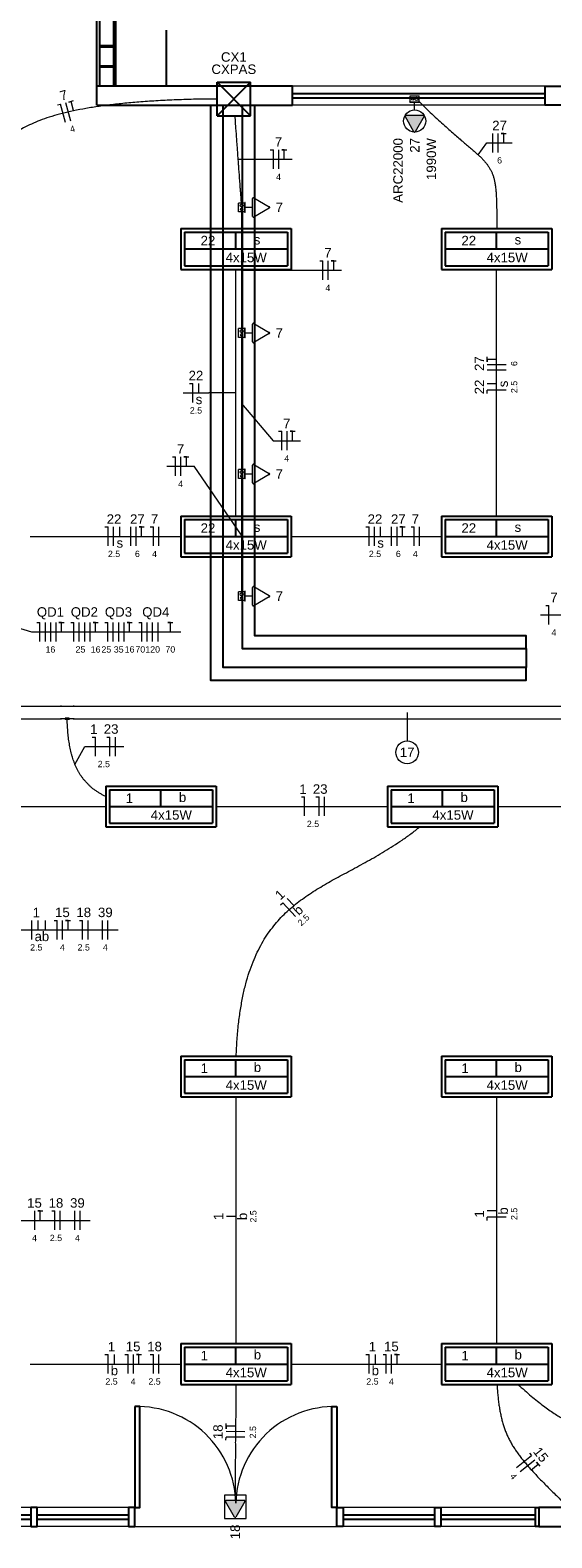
# Model space of a CAD drawing. Header units: millimetres. Extents: x -8 to 220, y -114 to 51.
# Tile 32 of 82: x 34.68 to 38.81, y 22.61 to 34.54. Entities that reach past the tile are written whole.
import ezdxf

# ---------------------------------------------------------------- set-up
doc = ezdxf.new("R2010")
doc.units = ezdxf.units.MM
doc.header["$MEASUREMENT"] = 0
doc.linetypes.add('HIDDEN', pattern=[0.9525, 0.635, -0.3175])
for name, color, linetype, lineweight in [('0.1', 1, 'Continuous', 9), ('02', 2, 'Continuous', 20), ('Conexões - condutos Retangulares', 8, 'Continuous', 5), ('EL-Condutos', 4, 'Continuous', 5), ('EL-Fios (Fase 1)', 7, 'Continuous', 5), ('EL-Fios (Fase 2)', 7, 'Continuous', 5), ('EL-Fios (Fase 3)', 7, 'Continuous', 5), ('EL-Fios (Neutro)', 7, 'Continuous', 5), ('EL-Fios (Retorno)', 7, 'Continuous', 5), ('EL-Fios (Terra)', 7, 'Continuous', 5), ('EL-Textos fios', 7, 'Continuous', 5), ('EL-Tomadas', 4, 'Continuous', 5), ('IFC-Caixa de passagem-Contorno', 44, 'Continuous', 5), ('Textos', 7, 'Continuous', 5)]:
    doc.layers.add(name, color=color, linetype=linetype, lineweight=lineweight)
for name, color, linetype in [('Arq-parede-alta', 5, 'Continuous'), ('P-SIMBOL', 5, 'Continuous'), ('parede', 5, 'Continuous'), ('porta', 3, 'Continuous'), ('PROJEÇÃO', 6, 'HIDDEN')]:
    doc.layers.add(name, color=color, linetype=linetype)
doc.styles.add('Arial', font='arial.ttf')

msp = doc.modelspace()

# ---------------------------------------------------------------- hatches: boundary and pattern name
at = {"layer": 'EL-Tomadas', "linetype": 'Continuous'}
for points in [[(37.802, 33.86), (37.731, 33.737), (37.73, 33.736), (37.73, 33.736), (37.729, 33.735), (37.728, 33.734), (37.726, 33.734), (37.725, 33.734), (37.724, 33.735), (37.723, 33.735), (37.722, 33.736), (37.722, 33.736), (37.721, 33.737), (37.721, 33.737), (37.65, 33.86), (37.649, 33.862), (37.649, 33.863), (37.65, 33.865), (37.651, 33.866), (37.652, 33.868), (37.653, 33.868), (37.655, 33.869), (37.797, 33.869), (37.798, 33.869), (37.8, 33.868), (37.801, 33.868), (37.802, 33.867), (37.802, 33.866), (37.803, 33.864), (37.803, 33.863), (37.803, 33.861), (37.802, 33.86)], [(36.31, 22.773), (36.381, 22.896), (36.381, 22.901), (36.376, 22.905), (36.234, 22.905), (36.229, 22.902), (36.229, 22.896), (36.3, 22.773), (36.305, 22.77)]]:
    msp.add_hatch(color=256, dxfattribs=at).paths.add_polyline_path(points)

# ---------------------------------------------------------------- linework, layer by layer
at = {"layer": '0.1', "color": 8}
for p, q in [((35.51, 22.697), (37.11, 22.697)), ((37.11, 22.787), (37.11, 22.697)), ((37.16, 22.787), (37.16, 22.697))]:
    msp.add_line(p, q, dxfattribs=at)
for centre, start, end in [((35.53, 22.867), 1.0933, 91.469), ((37.09, 22.867), 88.531, 178.9067)]:
    msp.add_arc(centre, 0.78, start, end, dxfattribs=at)
at = {"layer": '02', "color": 8}
for p, q in [((38.76, 34.097), (36.76, 34.097)), ((38.76, 33.947), (36.76, 33.947)), ((35.51, 22.847), (33.91, 22.847)), ((38.71, 22.847), (37.11, 22.847)), ((35.51, 22.697), (33.91, 22.697)), ((38.71, 22.697), (37.11, 22.697))]:
    msp.add_line(p, q, dxfattribs=at)
at = {"layer": 'Arq-parede-alta', "color": 8, "ltscale": 0.03}
msp.add_line((35.21, 33.947), (35.21, 34.097), dxfattribs=at)
at = {"layer": 'Conexões - condutos Retangulares'}
for p, q in [((34.924, 29.195), (34.924, 29.185)), ((34.924, 29.19), (35.024, 29.19)), ((35.024, 29.195), (35.024, 29.185)), ((34.924, 29.095), (34.924, 29.085)), ((34.959, 29.09), (34.924, 29.09)), ((34.989, 29.095), (34.959, 29.095)), ((34.959, 29.095), (34.959, 29.085)), ((34.989, 29.085), (34.959, 29.085)), ((34.989, 29.095), (34.989, 29.085)), ((35.024, 29.09), (34.989, 29.09)), ((35.024, 29.095), (35.024, 29.085))]:
    msp.add_line(p, q, dxfattribs=at)
at = {"layer": 'EL-Condutos', "linetype": 'Continuous'}
for p, q in [((33.8, 29.19), (34.924, 29.19)), ((35.024, 29.19), (40.31, 29.19)), ((33.8, 29.09), (34.924, 29.09)), ((35.024, 29.09), (40.31, 29.09))]:
    msp.add_line(p, q, dxfattribs=at)
for points in [[(36.16, 33.996), (35.995, 33.994), (35.84, 33.989), (35.694, 33.982), (35.558, 33.973), (35.43, 33.962), (35.311, 33.949), (35.2, 33.934), (35.097, 33.917), (35.001, 33.897), (34.913, 33.876), (34.832, 33.852), (34.758, 33.826), (34.691, 33.798), (34.629, 33.767), (34.573, 33.735), (34.523, 33.7), (34.478, 33.663), (34.439, 33.623), (34.404, 33.582), (34.373, 33.538), (34.346, 33.492), (34.324, 33.443), (34.305, 33.392), (34.289, 33.339), (34.276, 33.284), (34.266, 33.226), (34.258, 33.166), (34.252, 33.104), (34.248, 33.039), (34.245, 32.971)], [(37.765, 33.973), (37.823, 33.916), (37.877, 33.865), (37.928, 33.818), (37.975, 33.775), (38.018, 33.736), (38.059, 33.701), (38.096, 33.669), (38.13, 33.64), (38.161, 33.614), (38.19, 33.589), (38.216, 33.566), (38.239, 33.545), (38.26, 33.524), (38.279, 33.504), (38.296, 33.484), (38.31, 33.465), (38.323, 33.444), (38.334, 33.423), (38.344, 33.401), (38.352, 33.377), (38.358, 33.351), (38.363, 33.323), (38.368, 33.292), (38.371, 33.258), (38.373, 33.221), (38.375, 33.18), (38.376, 33.135), (38.377, 33.085), (38.377, 33.031), (38.377, 32.971)], [(36.355, 33.173), (36.352, 33.208), (36.35, 33.24), (36.347, 33.271), (36.345, 33.3), (36.343, 33.327), (36.341, 33.353), (36.339, 33.378), (36.338, 33.401), (36.336, 33.424), (36.334, 33.445), (36.333, 33.466), (36.331, 33.486), (36.33, 33.505), (36.329, 33.524), (36.327, 33.543), (36.326, 33.561), (36.325, 33.579), (36.323, 33.598), (36.322, 33.616), (36.32, 33.635), (36.319, 33.654), (36.318, 33.674), (36.316, 33.694), (36.315, 33.715), (36.313, 33.737), (36.311, 33.76), (36.309, 33.784), (36.308, 33.809), (36.306, 33.836), (36.303, 33.864)], [(36.356, 33.104), (36.356, 33.061), (36.356, 33.021), (36.356, 32.983), (36.356, 32.947), (36.356, 32.914), (36.356, 32.882), (36.356, 32.852), (36.356, 32.823), (36.356, 32.796), (36.356, 32.77), (36.356, 32.745), (36.356, 32.72), (36.356, 32.696), (36.356, 32.672), (36.356, 32.648), (36.356, 32.625), (36.356, 32.601), (36.356, 32.576), (36.356, 32.551), (36.356, 32.525), (36.356, 32.498), (36.356, 32.47), (36.356, 32.441), (36.356, 32.409), (36.356, 32.377), (36.356, 32.342), (36.356, 32.305), (36.356, 32.265), (36.356, 32.223), (36.356, 32.179)], [(36.31, 30.693), (36.31, 30.783), (36.31, 30.868), (36.31, 30.949), (36.31, 31.025), (36.31, 31.096), (36.31, 31.164), (36.31, 31.229), (36.31, 31.291), (36.31, 31.35), (36.31, 31.407), (36.31, 31.462), (36.31, 31.515), (36.31, 31.568), (36.31, 31.619), (36.31, 31.671), (36.31, 31.722), (36.31, 31.774), (36.31, 31.826), (36.31, 31.88), (36.31, 31.935), (36.31, 31.991), (36.31, 32.051), (36.31, 32.112), (36.31, 32.177), (36.31, 32.245), (36.31, 32.316), (36.31, 32.392), (36.31, 32.472), (36.31, 32.557), (36.31, 32.647)], [(38.376, 30.693), (38.376, 30.783), (38.376, 30.868), (38.376, 30.949), (38.376, 31.025), (38.376, 31.096), (38.376, 31.164), (38.376, 31.229), (38.376, 31.291), (38.376, 31.35), (38.376, 31.407), (38.376, 31.462), (38.376, 31.515), (38.376, 31.568), (38.376, 31.619), (38.376, 31.671), (38.376, 31.722), (38.376, 31.774), (38.376, 31.826), (38.376, 31.88), (38.376, 31.935), (38.376, 31.991), (38.376, 32.051), (38.376, 32.112), (38.376, 32.177), (38.376, 32.245), (38.376, 32.316), (38.376, 32.392), (38.376, 32.472), (38.376, 32.557), (38.376, 32.647)], [(36.356, 32.109), (36.356, 32.06), (36.356, 32.014), (36.356, 31.971), (36.356, 31.931), (36.356, 31.893), (36.356, 31.857), (36.356, 31.823), (36.356, 31.791), (36.356, 31.76), (36.356, 31.73), (36.356, 31.702), (36.356, 31.674), (36.356, 31.647), (36.356, 31.62), (36.356, 31.593), (36.356, 31.566), (36.356, 31.539), (36.356, 31.512), (36.356, 31.483), (36.356, 31.454), (36.356, 31.424), (36.356, 31.392), (36.356, 31.359), (36.356, 31.324), (36.356, 31.287), (36.356, 31.247), (36.356, 31.205), (36.356, 31.161), (36.356, 31.114), (36.356, 31.063)], [(36.356, 30.993), (36.356, 30.952), (36.356, 30.913), (36.356, 30.876), (36.356, 30.841), (36.356, 30.809), (36.356, 30.778), (36.356, 30.749), (36.356, 30.721), (36.356, 30.695), (36.356, 30.669), (36.356, 30.645), (36.356, 30.621), (36.356, 30.597), (36.356, 30.574), (36.356, 30.551), (36.356, 30.528), (36.356, 30.505), (36.356, 30.481), (36.356, 30.457), (36.356, 30.432), (36.356, 30.406), (36.356, 30.378), (36.356, 30.35), (36.356, 30.319), (36.356, 30.287), (36.356, 30.254), (36.356, 30.218), (36.356, 30.179), (36.356, 30.139), (36.356, 30.095)], [(34.681, 30.534), (34.73, 30.534), (34.777, 30.534), (34.822, 30.534), (34.866, 30.534), (34.908, 30.534), (34.949, 30.534), (34.988, 30.534), (35.027, 30.534), (35.064, 30.534), (35.101, 30.534), (35.137, 30.534), (35.172, 30.534), (35.207, 30.534), (35.242, 30.534), (35.276, 30.534), (35.311, 30.534), (35.346, 30.534), (35.381, 30.534), (35.416, 30.534), (35.452, 30.534), (35.489, 30.534), (35.526, 30.534), (35.565, 30.534), (35.604, 30.534), (35.645, 30.534), (35.687, 30.534), (35.731, 30.534), (35.776, 30.534), (35.823, 30.534), (35.872, 30.534)], [(36.747, 30.534), (36.796, 30.534), (36.844, 30.534), (36.889, 30.534), (36.932, 30.534), (36.975, 30.534), (37.015, 30.534), (37.055, 30.534), (37.093, 30.534), (37.131, 30.534), (37.167, 30.534), (37.203, 30.534), (37.239, 30.534), (37.274, 30.534), (37.309, 30.534), (37.343, 30.534), (37.378, 30.534), (37.412, 30.534), (37.447, 30.534), (37.483, 30.534), (37.519, 30.534), (37.555, 30.534), (37.593, 30.534), (37.631, 30.534), (37.671, 30.534), (37.712, 30.534), (37.754, 30.534), (37.797, 30.534), (37.843, 30.534), (37.89, 30.534), (37.939, 30.534)], [(35.28, 28.475), (35.256, 28.487), (35.234, 28.499), (35.213, 28.513), (35.192, 28.527), (35.173, 28.541), (35.155, 28.557), (35.139, 28.573), (35.123, 28.59), (35.108, 28.607), (35.094, 28.625), (35.081, 28.643), (35.069, 28.662), (35.058, 28.682), (35.048, 28.702), (35.038, 28.723), (35.03, 28.744), (35.022, 28.766), (35.015, 28.788), (35.008, 28.811), (35.002, 28.834), (34.997, 28.857), (34.993, 28.881), (34.989, 28.905), (34.985, 28.93), (34.982, 28.955), (34.98, 28.98), (34.978, 29.006), (34.977, 29.032), (34.975, 29.058), (34.975, 29.085)], [(33.924, 28.397), (33.98, 28.397), (34.034, 28.397), (34.086, 28.397), (34.137, 28.397), (34.185, 28.397), (34.231, 28.397), (34.276, 28.397), (34.32, 28.397), (34.362, 28.397), (34.404, 28.397), (34.444, 28.397), (34.484, 28.397), (34.524, 28.397), (34.563, 28.397), (34.602, 28.397), (34.641, 28.397), (34.68, 28.397), (34.719, 28.397), (34.759, 28.397), (34.8, 28.397), (34.841, 28.397), (34.884, 28.397), (34.928, 28.397), (34.973, 28.397), (35.019, 28.397), (35.067, 28.397), (35.117, 28.397), (35.169, 28.397), (35.224, 28.397), (35.28, 28.397)], [(36.154, 28.397), (36.211, 28.397), (36.265, 28.397), (36.317, 28.397), (36.367, 28.397), (36.415, 28.397), (36.462, 28.397), (36.507, 28.397), (36.551, 28.397), (36.593, 28.397), (36.635, 28.397), (36.675, 28.397), (36.715, 28.397), (36.755, 28.397), (36.794, 28.397), (36.833, 28.397), (36.872, 28.397), (36.911, 28.397), (36.95, 28.397), (36.99, 28.397), (37.031, 28.397), (37.072, 28.397), (37.115, 28.397), (37.158, 28.397), (37.203, 28.397), (37.25, 28.397), (37.298, 28.397), (37.348, 28.397), (37.4, 28.397), (37.454, 28.397), (37.511, 28.397)], [(38.385, 28.397), (38.442, 28.397), (38.496, 28.397), (38.548, 28.397), (38.598, 28.397), (38.646, 28.397), (38.693, 28.397), (38.738, 28.397), (38.781, 28.397), (38.824, 28.397), (38.865, 28.397), (38.906, 28.397), (38.946, 28.397), (38.985, 28.397), (39.024, 28.397), (39.063, 28.397), (39.102, 28.397), (39.141, 28.397), (39.181, 28.397), (39.221, 28.397), (39.261, 28.397), (39.303, 28.397), (39.345, 28.397), (39.389, 28.397), (39.434, 28.397), (39.481, 28.397), (39.529, 28.397), (39.579, 28.397), (39.631, 28.397), (39.685, 28.397), (39.742, 28.397)], [(36.313, 26.42), (36.32, 26.553), (36.331, 26.676), (36.347, 26.79), (36.366, 26.896), (36.389, 26.994), (36.416, 27.084), (36.446, 27.167), (36.48, 27.243), (36.516, 27.313), (36.556, 27.378), (36.599, 27.437), (36.644, 27.492), (36.692, 27.542), (36.743, 27.589), (36.796, 27.633), (36.851, 27.674), (36.908, 27.713), (36.967, 27.75), (37.027, 27.786), (37.09, 27.821), (37.153, 27.855), (37.218, 27.89), (37.284, 27.926), (37.351, 27.963), (37.419, 28.001), (37.488, 28.042), (37.557, 28.085), (37.627, 28.131), (37.697, 28.181), (37.767, 28.235)], [(36.31, 26.1), (36.31, 26.01), (36.31, 25.925), (36.31, 25.845), (36.31, 25.769), (36.31, 25.697), (36.31, 25.629), (36.31, 25.564), (36.31, 25.503), (36.31, 25.444), (36.31, 25.387), (36.31, 25.332), (36.31, 25.278), (36.31, 25.226), (36.31, 25.174), (36.31, 25.123), (36.31, 25.071), (36.31, 25.02), (36.31, 24.967), (36.31, 24.914), (36.31, 24.859), (36.31, 24.802), (36.31, 24.743), (36.31, 24.681), (36.31, 24.617), (36.31, 24.549), (36.31, 24.477), (36.31, 24.402), (36.31, 24.322), (36.31, 24.237), (36.31, 24.147)], [(38.376, 26.1), (38.376, 26.01), (38.376, 25.925), (38.376, 25.845), (38.376, 25.769), (38.376, 25.697), (38.376, 25.629), (38.376, 25.564), (38.376, 25.503), (38.376, 25.444), (38.376, 25.387), (38.376, 25.332), (38.376, 25.278), (38.376, 25.226), (38.376, 25.174), (38.376, 25.123), (38.376, 25.071), (38.376, 25.02), (38.376, 24.967), (38.376, 24.914), (38.376, 24.859), (38.376, 24.802), (38.376, 24.743), (38.376, 24.681), (38.376, 24.617), (38.376, 24.549), (38.376, 24.477), (38.376, 24.402), (38.376, 24.322), (38.376, 24.237), (38.376, 24.147)], [(34.681, 23.984), (34.73, 23.984), (34.777, 23.984), (34.822, 23.984), (34.866, 23.984), (34.908, 23.984), (34.949, 23.984), (34.988, 23.984), (35.027, 23.984), (35.064, 23.984), (35.101, 23.984), (35.137, 23.984), (35.172, 23.984), (35.207, 23.984), (35.242, 23.984), (35.276, 23.984), (35.311, 23.984), (35.346, 23.984), (35.381, 23.984), (35.416, 23.984), (35.452, 23.984), (35.489, 23.984), (35.526, 23.984), (35.565, 23.984), (35.604, 23.984), (35.645, 23.984), (35.687, 23.984), (35.731, 23.984), (35.776, 23.984), (35.823, 23.984), (35.872, 23.984)], [(36.747, 23.984), (36.796, 23.984), (36.844, 23.984), (36.889, 23.984), (36.932, 23.984), (36.975, 23.984), (37.015, 23.984), (37.055, 23.984), (37.093, 23.984), (37.131, 23.984), (37.167, 23.984), (37.203, 23.984), (37.239, 23.984), (37.274, 23.984), (37.309, 23.984), (37.343, 23.984), (37.378, 23.984), (37.412, 23.984), (37.447, 23.984), (37.483, 23.984), (37.519, 23.984), (37.555, 23.984), (37.593, 23.984), (37.631, 23.984), (37.671, 23.984), (37.712, 23.984), (37.754, 23.984), (37.797, 23.984), (37.843, 23.984), (37.89, 23.984), (37.939, 23.984)], [(36.31, 23.823), (36.31, 23.777), (36.31, 23.735), (36.309, 23.697), (36.309, 23.663), (36.309, 23.633), (36.309, 23.606), (36.309, 23.582), (36.309, 23.56), (36.308, 23.54), (36.308, 23.522), (36.308, 23.505), (36.308, 23.489), (36.308, 23.474), (36.307, 23.459), (36.307, 23.444), (36.307, 23.428), (36.307, 23.411), (36.307, 23.393), (36.306, 23.374), (36.306, 23.352), (36.306, 23.328), (36.306, 23.301), (36.306, 23.272), (36.306, 23.238), (36.305, 23.201), (36.305, 23.16), (36.305, 23.113), (36.305, 23.062), (36.305, 23.006), (36.305, 22.944)], [(38.38, 23.822), (38.382, 23.775), (38.386, 23.731), (38.39, 23.689), (38.396, 23.649), (38.402, 23.611), (38.41, 23.574), (38.418, 23.539), (38.428, 23.506), (38.438, 23.473), (38.45, 23.442), (38.464, 23.411), (38.478, 23.382), (38.494, 23.352), (38.512, 23.323), (38.531, 23.295), (38.551, 23.266), (38.573, 23.237), (38.597, 23.208), (38.622, 23.178), (38.649, 23.148), (38.678, 23.117), (38.708, 23.084), (38.741, 23.051), (38.775, 23.016), (38.811, 22.98), (38.85, 22.942), (38.89, 22.902), (38.932, 22.861), (38.977, 22.816), (39.023, 22.77)], [(38.544, 23.823), (38.599, 23.774), (38.65, 23.73), (38.699, 23.69), (38.746, 23.653), (38.79, 23.621), (38.832, 23.593), (38.871, 23.568), (38.909, 23.547), (38.944, 23.53), (38.978, 23.515), (39.01, 23.504), (39.04, 23.496), (39.069, 23.49), (39.096, 23.488), (39.122, 23.488), (39.147, 23.49), (39.171, 23.494), (39.194, 23.501), (39.216, 23.51), (39.237, 23.52), (39.258, 23.532), (39.278, 23.546), (39.298, 23.561), (39.318, 23.577), (39.337, 23.595), (39.356, 23.613), (39.376, 23.633), (39.396, 23.653), (39.416, 23.673), (39.436, 23.694)]]:
    msp.add_spline(points, degree=3, dxfattribs=at)
at = {"layer": 'EL-Fios (Fase 1)'}
for p, q in [((35.002, 33.821), (34.964, 33.966)), ((36.65, 33.444), (36.65, 33.594)), ((37.042, 32.566), (37.042, 32.716)), ((36.716, 31.216), (36.716, 31.366)), ((35.875, 31.014), (35.875, 31.164)), ((35.7, 30.459), (35.7, 30.609)), ((37.766, 30.459), (37.766, 30.609)), ((34.801, 29.703), (34.801, 29.853)), ((35.07, 29.703), (35.07, 29.853)), ((35.339, 29.703), (35.339, 29.853)), ((35.608, 29.703), (35.608, 29.853)), ((35.356, 28.796), (35.356, 28.946)), ((37.012, 28.322), (37.012, 28.472)), ((34.695, 27.345), (34.695, 27.495)), ((34.938, 27.345), (34.938, 27.495)), ((35.139, 27.345), (35.139, 27.495)), ((35.254, 27.345), (35.254, 27.495)), ((34.718, 25.045), (34.718, 25.195)), ((34.919, 25.045), (34.919, 25.195)), ((35.034, 25.045), (35.034, 25.195)), ((35.499, 23.909), (35.499, 24.059)), ((35.7, 23.909), (35.7, 24.059)), ((37.544, 23.909), (37.544, 24.059)), ((36.382, 23.447), (36.232, 23.449)), ((38.561, 23.132), (38.678, 23.226))]:
    msp.add_line(p, q, dxfattribs=at)
at = {"layer": 'EL-Fios (Fase 2)'}
for p, q in [((38.346, 33.574), (38.346, 33.724)), ((38.451, 31.849), (38.301, 31.849)), ((35.477, 30.459), (35.477, 30.609)), ((37.544, 30.459), (37.544, 30.609)), ((34.844, 29.703), (34.844, 29.853)), ((35.113, 29.703), (35.113, 29.853)), ((35.382, 29.703), (35.382, 29.853)), ((35.651, 29.703), (35.651, 29.853)), ((35.297, 27.345), (35.297, 27.495)), ((35.077, 25.045), (35.077, 25.195))]:
    msp.add_line(p, q, dxfattribs=at)
at = {"layer": 'EL-Fios (Fase 3)'}
for p, q in [((38.389, 33.574), (38.389, 33.724)), ((38.451, 31.892), (38.301, 31.892)), ((35.341, 30.459), (35.341, 30.609)), ((35.52, 30.459), (35.52, 30.609)), ((37.407, 30.459), (37.407, 30.609)), ((37.587, 30.459), (37.587, 30.609)), ((34.886, 29.703), (34.886, 29.853)), ((35.156, 29.703), (35.156, 29.853)), ((35.425, 29.703), (35.425, 29.853)), ((35.694, 29.703), (35.694, 29.853))]:
    msp.add_line(p, q, dxfattribs=at)
at = {"layer": 'EL-Fios (Neutro)'}
for p, q in [((34.898, 33.949), (34.922, 33.956)), ((34.961, 33.81), (34.922, 33.956)), ((36.582, 33.594), (36.607, 33.594)), ((36.607, 33.444), (36.607, 33.594)), ((36.974, 32.716), (36.999, 32.716)), ((36.999, 32.566), (36.999, 32.716)), ((35.943, 31.745), (35.968, 31.745)), ((35.968, 31.595), (35.968, 31.745)), ((38.451, 31.691), (38.301, 31.691)), ((38.301, 31.666), (38.301, 31.691)), ((36.648, 31.366), (36.673, 31.366)), ((36.673, 31.216), (36.673, 31.366)), ((35.807, 31.164), (35.832, 31.164)), ((35.832, 31.014), (35.832, 31.164)), ((35.273, 30.609), (35.298, 30.609)), ((35.298, 30.459), (35.298, 30.609)), ((35.632, 30.609), (35.657, 30.609)), ((35.657, 30.459), (35.657, 30.609)), ((37.34, 30.609), (37.365, 30.609)), ((37.365, 30.459), (37.365, 30.609)), ((37.698, 30.609), (37.723, 30.609)), ((37.723, 30.459), (37.723, 30.609)), ((38.765, 29.988), (38.79, 29.988)), ((38.79, 29.838), (38.79, 29.988)), ((34.733, 29.853), (34.758, 29.853)), ((34.758, 29.703), (34.758, 29.853)), ((35.002, 29.853), (35.027, 29.853)), ((35.027, 29.703), (35.027, 29.853)), ((35.271, 29.853), (35.296, 29.853)), ((35.296, 29.703), (35.296, 29.853)), ((35.541, 29.853), (35.566, 29.853)), ((35.566, 29.703), (35.566, 29.853)), ((35.173, 28.946), (35.198, 28.946)), ((35.198, 28.796), (35.198, 28.946)), ((35.288, 28.946), (35.313, 28.946)), ((35.313, 28.796), (35.313, 28.946)), ((36.829, 28.472), (36.854, 28.472)), ((36.854, 28.322), (36.854, 28.472)), ((36.944, 28.472), (36.969, 28.472)), ((36.969, 28.322), (36.969, 28.472)), ((36.663, 27.618), (36.681, 27.635)), ((36.783, 27.525), (36.681, 27.635)), ((34.87, 27.495), (34.895, 27.495)), ((34.895, 27.345), (34.895, 27.495)), ((35.071, 27.495), (35.096, 27.495)), ((35.096, 27.345), (35.096, 27.495)), ((34.851, 25.195), (34.876, 25.195)), ((34.876, 25.045), (34.876, 25.195)), ((38.451, 25.145), (38.301, 25.145)), ((38.301, 25.12), (38.301, 25.145)), ((35.273, 24.059), (35.298, 24.059)), ((35.298, 23.909), (35.298, 24.059)), ((35.431, 24.059), (35.456, 24.059)), ((35.456, 23.909), (35.456, 24.059)), ((35.632, 24.059), (35.657, 24.059)), ((35.657, 23.909), (35.657, 24.059)), ((37.34, 24.059), (37.365, 24.059)), ((37.365, 23.909), (37.365, 24.059)), ((37.476, 24.059), (37.501, 24.059)), ((37.501, 23.909), (37.501, 24.059)), ((36.231, 23.381), (36.232, 23.406)), ((36.382, 23.405), (36.232, 23.406)), ((38.636, 23.279), (38.652, 23.259)), ((38.534, 23.166), (38.652, 23.259))]:
    msp.add_line(p, q, dxfattribs=at)
at = {"layer": 'EL-Fios (Retorno)'}
for p, q in [((36.018, 31.67), (36.018, 31.745)), ((38.376, 31.741), (38.301, 31.741)), ((35.391, 30.534), (35.391, 30.609)), ((37.457, 30.534), (37.457, 30.609)), ((36.769, 27.614), (36.717, 27.669)), ((34.745, 27.42), (34.745, 27.495)), ((34.802, 27.42), (34.802, 27.495)), ((38.376, 25.195), (38.301, 25.195)), ((36.31, 25.152), (36.235, 25.152)), ((35.348, 23.984), (35.348, 24.059)), ((37.415, 23.984), (37.415, 24.059))]:
    msp.add_line(p, q, dxfattribs=at)
at = {"layer": 'EL-Fios (Terra)'}
for points in [[(35.024, 33.905), (35.005, 33.977), (34.986, 33.972), (35.024, 33.983)], [(38.432, 33.649), (38.432, 33.724), (38.412, 33.724), (38.452, 33.724)], [(36.693, 33.519), (36.693, 33.594), (36.673, 33.594), (36.713, 33.594)], [(37.085, 32.641), (37.085, 32.716), (37.065, 32.716), (37.105, 32.716)], [(38.376, 31.935), (38.301, 31.935), (38.301, 31.915), (38.301, 31.955)], [(36.759, 31.291), (36.759, 31.366), (36.739, 31.366), (36.779, 31.366)], [(35.918, 31.089), (35.918, 31.164), (35.898, 31.164), (35.938, 31.164)], [(35.563, 30.534), (35.563, 30.609), (35.543, 30.609), (35.583, 30.609)], [(37.63, 30.534), (37.63, 30.609), (37.61, 30.609), (37.65, 30.609)], [(34.929, 29.778), (34.929, 29.853), (34.909, 29.853), (34.949, 29.853)], [(35.199, 29.778), (35.199, 29.853), (35.179, 29.853), (35.219, 29.853)], [(35.468, 29.778), (35.468, 29.853), (35.448, 29.853), (35.488, 29.853)], [(35.791, 29.778), (35.791, 29.853), (35.771, 29.853), (35.811, 29.853)], [(34.981, 27.42), (34.981, 27.495), (34.961, 27.495), (35.001, 27.495)], [(34.761, 25.12), (34.761, 25.195), (34.741, 25.195), (34.781, 25.195)], [(35.542, 23.984), (35.542, 24.059), (35.522, 24.059), (35.562, 24.059)], [(37.587, 23.984), (37.587, 24.059), (37.567, 24.059), (37.607, 24.059)], [(36.308, 23.491), (36.233, 23.492), (36.232, 23.472), (36.233, 23.512)], [(38.646, 23.145), (38.705, 23.192), (38.692, 23.208), (38.717, 23.176)]]:
    msp.add_lwpolyline(points, dxfattribs=at)
at = {"layer": 'EL-Textos fios'}
for p, q in [((38.229, 33.554), (38.298, 33.649)), ((38.298, 33.649), (38.5, 33.649)), ((36.329, 33.519), (36.54, 33.519)), ((36.54, 33.519), (36.756, 33.519)), ((36.356, 32.641), (36.931, 32.641)), ((36.931, 32.641), (37.147, 32.641)), ((35.892, 31.67), (36.095, 31.67)), ((36.31, 31.67), (36.095, 31.67)), ((36.356, 31.586), (36.605, 31.291)), ((36.605, 31.291), (36.822, 31.291)), ((35.764, 31.089), (35.981, 31.089)), ((36.356, 30.544), (35.981, 31.089)), ((33.171, 30.249), (34.69, 29.778)), ((38.722, 29.913), (38.938, 29.913)), ((34.69, 29.778), (35.873, 29.778)), ((37.667, 29.14), (37.667, 28.915)), ((35.035, 28.73), (35.113, 28.871)), ((35.113, 28.871), (35.423, 28.871)), ((34.584, 27.42), (35.377, 27.42)), ((34.363, 25.12), (35.156, 25.12))]:
    msp.add_line(p, q, dxfattribs=at)
msp.add_circle((37.667, 28.825), 0.09, dxfattribs=at)
at = {"layer": 'EL-Tomadas'}
for p, q in [((37.726, 33.91), (37.726, 33.97)), ((37.721, 33.737), (37.65, 33.86)), ((37.655, 33.869), (37.797, 33.869)), ((37.802, 33.86), (37.731, 33.737)), ((36.443, 33.067), (36.443, 33.209)), ((36.452, 33.214), (36.575, 33.143)), ((36.443, 33.138), (36.383, 33.138)), ((36.575, 33.133), (36.452, 33.062)), ((36.452, 32.22), (36.575, 32.149)), ((36.443, 32.144), (36.383, 32.144)), ((36.443, 32.073), (36.443, 32.215)), ((36.575, 32.139), (36.452, 32.068)), ((36.443, 31.028), (36.383, 31.028)), ((36.443, 30.957), (36.443, 31.099)), ((36.452, 31.104), (36.575, 31.033)), ((36.575, 31.023), (36.452, 30.952)), ((36.443, 29.99), (36.443, 30.131)), ((36.452, 30.137), (36.575, 30.066)), ((36.443, 30.061), (36.383, 30.061)), ((36.575, 30.055), (36.452, 29.985)), ((36.3, 22.773), (36.229, 22.896)), ((36.234, 22.905), (36.376, 22.905)), ((36.381, 22.896), (36.31, 22.773))]:
    msp.add_line(p, q, dxfattribs=at)
for points in [[(37.655, 33.869), (37.655, 33.869), (37.654, 33.869), (37.653, 33.868), (37.653, 33.868), (37.652, 33.868), (37.652, 33.867), (37.651, 33.867), (37.651, 33.866), (37.65, 33.866), (37.65, 33.865), (37.65, 33.865), (37.649, 33.864), (37.649, 33.863), (37.649, 33.862), (37.649, 33.862), (37.65, 33.861), (37.65, 33.86), (37.65, 33.86)], [(37.802, 33.86), (37.803, 33.86), (37.803, 33.861), (37.803, 33.862), (37.803, 33.862), (37.803, 33.863), (37.803, 33.864), (37.803, 33.864), (37.803, 33.865), (37.802, 33.866), (37.802, 33.866), (37.801, 33.867), (37.801, 33.867), (37.8, 33.868), (37.8, 33.868), (37.799, 33.868), (37.798, 33.869), (37.798, 33.869), (37.797, 33.869)], [(37.721, 33.737), (37.721, 33.737), (37.722, 33.736), (37.722, 33.736), (37.723, 33.735), (37.724, 33.735), (37.724, 33.734), (37.725, 33.734), (37.726, 33.734), (37.726, 33.734), (37.727, 33.734), (37.728, 33.734), (37.728, 33.734), (37.729, 33.735), (37.73, 33.735), (37.73, 33.736), (37.731, 33.736), (37.731, 33.737), (37.731, 33.737)], [(36.452, 33.214), (36.452, 33.215), (36.451, 33.215), (36.45, 33.215), (36.45, 33.215), (36.449, 33.215), (36.448, 33.215), (36.448, 33.215), (36.447, 33.215), (36.446, 33.214), (36.446, 33.214), (36.445, 33.213), (36.445, 33.213), (36.444, 33.212), (36.444, 33.212), (36.444, 33.211), (36.443, 33.21), (36.443, 33.21), (36.443, 33.209)], [(36.443, 33.067), (36.443, 33.067), (36.443, 33.066), (36.444, 33.065), (36.444, 33.065), (36.444, 33.064), (36.445, 33.064), (36.445, 33.063), (36.446, 33.063), (36.446, 33.062), (36.447, 33.062), (36.447, 33.062), (36.448, 33.061), (36.449, 33.061), (36.45, 33.061), (36.45, 33.061), (36.451, 33.062), (36.452, 33.062), (36.452, 33.062)], [(36.575, 33.133), (36.575, 33.133), (36.576, 33.134), (36.576, 33.134), (36.577, 33.135), (36.577, 33.136), (36.577, 33.136), (36.578, 33.137), (36.578, 33.138), (36.578, 33.138), (36.578, 33.139), (36.578, 33.14), (36.577, 33.14), (36.577, 33.141), (36.577, 33.142), (36.576, 33.142), (36.576, 33.143), (36.575, 33.143), (36.575, 33.143)], [(36.452, 32.22), (36.452, 32.22), (36.451, 32.221), (36.45, 32.221), (36.45, 32.221), (36.449, 32.221), (36.448, 32.221), (36.448, 32.221), (36.447, 32.22), (36.446, 32.22), (36.446, 32.22), (36.445, 32.219), (36.445, 32.219), (36.444, 32.218), (36.444, 32.218), (36.444, 32.217), (36.443, 32.216), (36.443, 32.216), (36.443, 32.215)], [(36.575, 32.139), (36.575, 32.139), (36.576, 32.14), (36.576, 32.14), (36.577, 32.141), (36.577, 32.141), (36.577, 32.142), (36.578, 32.143), (36.578, 32.143), (36.578, 32.144), (36.578, 32.145), (36.578, 32.145), (36.577, 32.146), (36.577, 32.147), (36.577, 32.147), (36.576, 32.148), (36.576, 32.148), (36.575, 32.149), (36.575, 32.149)], [(36.443, 32.073), (36.443, 32.073), (36.443, 32.072), (36.444, 32.071), (36.444, 32.071), (36.444, 32.07), (36.445, 32.069), (36.445, 32.069), (36.446, 32.068), (36.446, 32.068), (36.447, 32.068), (36.447, 32.068), (36.448, 32.067), (36.449, 32.067), (36.45, 32.067), (36.45, 32.067), (36.451, 32.068), (36.452, 32.068), (36.452, 32.068)], [(36.452, 31.104), (36.452, 31.104), (36.451, 31.104), (36.45, 31.105), (36.45, 31.105), (36.449, 31.105), (36.448, 31.105), (36.448, 31.104), (36.447, 31.104), (36.446, 31.104), (36.446, 31.103), (36.445, 31.103), (36.445, 31.102), (36.444, 31.102), (36.444, 31.101), (36.444, 31.101), (36.443, 31.1), (36.443, 31.099), (36.443, 31.099)], [(36.575, 31.023), (36.575, 31.023), (36.576, 31.023), (36.576, 31.024), (36.577, 31.025), (36.577, 31.025), (36.577, 31.026), (36.578, 31.026), (36.578, 31.027), (36.578, 31.028), (36.578, 31.029), (36.578, 31.029), (36.577, 31.03), (36.577, 31.031), (36.577, 31.031), (36.576, 31.032), (36.576, 31.032), (36.575, 31.033), (36.575, 31.033)], [(36.443, 30.957), (36.443, 30.956), (36.443, 30.956), (36.444, 30.955), (36.444, 30.954), (36.444, 30.954), (36.445, 30.953), (36.445, 30.953), (36.446, 30.952), (36.446, 30.952), (36.447, 30.951), (36.447, 30.951), (36.448, 30.951), (36.449, 30.951), (36.45, 30.951), (36.45, 30.951), (36.451, 30.951), (36.452, 30.951), (36.452, 30.952)], [(36.452, 30.137), (36.452, 30.137), (36.451, 30.137), (36.45, 30.137), (36.45, 30.137), (36.449, 30.137), (36.448, 30.137), (36.448, 30.137), (36.447, 30.137), (36.446, 30.137), (36.446, 30.136), (36.445, 30.136), (36.445, 30.135), (36.444, 30.135), (36.444, 30.134), (36.444, 30.133), (36.443, 30.133), (36.443, 30.132), (36.443, 30.131)], [(36.443, 29.99), (36.443, 29.989), (36.443, 29.988), (36.444, 29.988), (36.444, 29.987), (36.444, 29.986), (36.445, 29.986), (36.445, 29.985), (36.446, 29.985), (36.446, 29.985), (36.447, 29.984), (36.447, 29.984), (36.448, 29.984), (36.449, 29.984), (36.45, 29.984), (36.45, 29.984), (36.451, 29.984), (36.452, 29.984), (36.452, 29.985)], [(36.575, 30.055), (36.575, 30.056), (36.576, 30.056), (36.576, 30.057), (36.577, 30.057), (36.577, 30.058), (36.577, 30.059), (36.578, 30.059), (36.578, 30.06), (36.578, 30.061), (36.578, 30.061), (36.578, 30.062), (36.577, 30.063), (36.577, 30.063), (36.577, 30.064), (36.576, 30.064), (36.576, 30.065), (36.575, 30.065), (36.575, 30.066)], [(36.391, 22.76), (36.391, 22.945), (36.219, 22.945), (36.219, 22.76), (36.391, 22.76)], [(36.234, 22.905), (36.233, 22.905), (36.233, 22.904), (36.232, 22.904), (36.231, 22.904), (36.231, 22.904), (36.23, 22.903), (36.23, 22.903), (36.229, 22.902), (36.229, 22.902), (36.229, 22.901), (36.228, 22.9), (36.228, 22.9), (36.228, 22.899), (36.228, 22.898), (36.228, 22.898), (36.228, 22.897), (36.229, 22.896), (36.229, 22.896)], [(36.381, 22.896), (36.381, 22.896), (36.382, 22.897), (36.382, 22.897), (36.382, 22.898), (36.382, 22.899), (36.382, 22.9), (36.382, 22.9), (36.381, 22.901), (36.381, 22.902), (36.381, 22.902), (36.38, 22.903), (36.38, 22.903), (36.379, 22.904), (36.378, 22.904), (36.378, 22.904), (36.377, 22.904), (36.377, 22.904), (36.376, 22.905)], [(36.3, 22.773), (36.3, 22.772), (36.301, 22.772), (36.301, 22.771), (36.302, 22.771), (36.302, 22.771), (36.303, 22.77), (36.304, 22.77), (36.304, 22.77), (36.305, 22.77), (36.306, 22.77), (36.306, 22.77), (36.307, 22.77), (36.308, 22.771), (36.308, 22.771), (36.309, 22.771), (36.309, 22.772), (36.31, 22.772), (36.31, 22.773)]]:
    msp.add_lwpolyline(points, dxfattribs=at)
msp.add_circle((37.726, 33.822), 0.0878, dxfattribs=at)
at = {"layer": 'IFC-Caixa de passagem-Contorno'}
for p, q in [((37.691, 34.02), (37.761, 34.02)), ((37.691, 33.973), (37.691, 34.02)), ((37.761, 33.973), (37.761, 34.02)), ((37.687, 33.973), (37.765, 33.973)), ((37.687, 33.97), (37.687, 33.973)), ((37.687, 33.97), (37.765, 33.97)), ((37.765, 33.97), (37.765, 33.973)), ((36.38, 33.099), (36.38, 33.177)), ((36.383, 33.177), (36.38, 33.177)), ((36.383, 33.099), (36.383, 33.177)), ((36.332, 33.103), (36.332, 33.173)), ((36.38, 33.173), (36.332, 33.173)), ((36.38, 33.103), (36.332, 33.103)), ((36.383, 33.099), (36.38, 33.099)), ((36.332, 32.109), (36.332, 32.179)), ((36.38, 32.179), (36.332, 32.179)), ((36.38, 32.109), (36.332, 32.109)), ((36.38, 32.105), (36.38, 32.183)), ((36.383, 32.183), (36.38, 32.183)), ((36.383, 32.105), (36.38, 32.105)), ((36.383, 32.105), (36.383, 32.183)), ((36.332, 30.993), (36.332, 31.063)), ((36.38, 31.063), (36.332, 31.063)), ((36.38, 30.989), (36.38, 31.067)), ((36.383, 31.067), (36.38, 31.067)), ((36.383, 30.989), (36.383, 31.067)), ((36.38, 30.993), (36.332, 30.993)), ((36.383, 30.989), (36.38, 30.989)), ((36.332, 30.026), (36.332, 30.096)), ((36.38, 30.096), (36.332, 30.096)), ((36.38, 30.022), (36.38, 30.1)), ((36.383, 30.1), (36.38, 30.1)), ((36.383, 30.022), (36.383, 30.1)), ((36.38, 30.026), (36.332, 30.026)), ((36.383, 30.022), (36.38, 30.022))]:
    msp.add_line(p, q, dxfattribs=at)
for centre, radius in [((37.741, 33.997), 0.0125), ((37.711, 33.997), 0.00995), ((36.356, 33.153), 0.0125), ((36.356, 33.123), 0.00995), ((36.356, 32.159), 0.0125), ((36.356, 32.129), 0.00995), ((36.356, 31.043), 0.0125), ((36.356, 31.013), 0.00995), ((36.356, 30.076), 0.0125), ((36.356, 30.046), 0.00995)]:
    msp.add_circle(centre, radius, dxfattribs=at)
at = {"layer": 'P-SIMBOL'}
for p, q in [((36.161, 33.864), (36.161, 34.129)), ((36.161, 34.129), (36.426, 34.129)), ((36.161, 33.864), (36.426, 34.129)), ((36.161, 34.129), (36.426, 33.864)), ((36.426, 33.864), (36.426, 34.129)), ((36.161, 33.864), (36.426, 33.864)), ((35.873, 32.97), (36.747, 32.97)), ((35.873, 32.97), (35.873, 32.648)), ((35.902, 32.942), (36.718, 32.942)), ((35.902, 32.942), (35.902, 32.677)), ((36.31, 32.809), (36.31, 32.942)), ((36.718, 32.942), (36.718, 32.677)), ((36.747, 32.97), (36.747, 32.648)), ((37.94, 32.97), (38.813, 32.97)), ((37.94, 32.97), (37.94, 32.648)), ((37.968, 32.942), (38.784, 32.942)), ((37.968, 32.942), (37.968, 32.677)), ((38.376, 32.809), (38.376, 32.942)), ((38.784, 32.942), (38.784, 32.677)), ((38.813, 32.97), (38.813, 32.648)), ((35.902, 32.809), (36.718, 32.809)), ((37.968, 32.809), (38.784, 32.809)), ((35.873, 32.648), (36.747, 32.648)), ((35.902, 32.677), (36.718, 32.677)), ((37.94, 32.648), (38.813, 32.648)), ((37.968, 32.677), (38.784, 32.677)), ((35.873, 30.695), (36.747, 30.695)), ((35.873, 30.695), (35.873, 30.373)), ((36.747, 30.695), (36.747, 30.373)), ((37.94, 30.695), (38.813, 30.695)), ((37.94, 30.695), (37.94, 30.373)), ((38.813, 30.695), (38.813, 30.373)), ((35.902, 30.667), (36.718, 30.667)), ((35.902, 30.667), (35.902, 30.402)), ((36.31, 30.534), (36.31, 30.667)), ((36.718, 30.667), (36.718, 30.402)), ((37.968, 30.667), (38.784, 30.667)), ((37.968, 30.667), (37.968, 30.402)), ((38.376, 30.534), (38.376, 30.667)), ((38.784, 30.667), (38.784, 30.402)), ((35.902, 30.534), (36.718, 30.534)), ((37.968, 30.534), (38.784, 30.534)), ((35.873, 30.373), (36.747, 30.373)), ((35.902, 30.402), (36.718, 30.402)), ((37.94, 30.373), (38.813, 30.373)), ((37.968, 30.402), (38.784, 30.402)), ((35.281, 28.558), (36.154, 28.558)), ((35.281, 28.558), (35.281, 28.235)), ((35.309, 28.529), (36.125, 28.529)), ((35.309, 28.529), (35.309, 28.264)), ((35.717, 28.397), (35.717, 28.529)), ((36.125, 28.529), (36.125, 28.264)), ((36.154, 28.558), (36.154, 28.235)), ((37.511, 28.558), (38.385, 28.558)), ((37.511, 28.558), (37.511, 28.235)), ((37.54, 28.529), (38.356, 28.529)), ((37.54, 28.529), (37.54, 28.264)), ((37.948, 28.397), (37.948, 28.529)), ((38.356, 28.529), (38.356, 28.264)), ((38.385, 28.558), (38.385, 28.235)), ((35.309, 28.397), (36.125, 28.397)), ((37.54, 28.397), (38.356, 28.397)), ((35.281, 28.235), (36.154, 28.235)), ((35.309, 28.264), (36.125, 28.264)), ((37.511, 28.235), (38.385, 28.235)), ((37.54, 28.264), (38.356, 28.264)), ((35.873, 26.42), (36.747, 26.42)), ((35.873, 26.42), (35.873, 26.098)), ((35.902, 26.392), (36.718, 26.392)), ((35.902, 26.392), (35.902, 26.127)), ((36.31, 26.259), (36.31, 26.392)), ((36.718, 26.392), (36.718, 26.127)), ((36.747, 26.42), (36.747, 26.098)), ((37.94, 26.42), (38.813, 26.42)), ((37.94, 26.42), (37.94, 26.098)), ((37.968, 26.392), (38.784, 26.392)), ((37.968, 26.392), (37.968, 26.127)), ((38.376, 26.259), (38.376, 26.392)), ((38.784, 26.392), (38.784, 26.127)), ((38.813, 26.42), (38.813, 26.098)), ((35.902, 26.259), (36.718, 26.259)), ((37.968, 26.259), (38.784, 26.259)), ((35.873, 26.098), (36.747, 26.098)), ((35.902, 26.127), (36.718, 26.127)), ((37.94, 26.098), (38.813, 26.098)), ((37.968, 26.127), (38.784, 26.127)), ((35.873, 24.145), (36.747, 24.145)), ((35.873, 24.145), (35.873, 23.823)), ((35.902, 24.117), (36.718, 24.117)), ((35.902, 24.117), (35.902, 23.852)), ((36.31, 23.984), (36.31, 24.117)), ((36.718, 24.117), (36.718, 23.852)), ((36.747, 24.145), (36.747, 23.823)), ((37.94, 24.145), (38.813, 24.145)), ((37.94, 24.145), (37.94, 23.823)), ((37.968, 24.117), (38.784, 24.117)), ((37.968, 24.117), (37.968, 23.852)), ((38.376, 23.984), (38.376, 24.117)), ((38.784, 24.117), (38.784, 23.852)), ((38.813, 24.145), (38.813, 23.823)), ((35.902, 23.984), (36.718, 23.984)), ((37.968, 23.984), (38.784, 23.984)), ((35.873, 23.823), (36.747, 23.823)), ((35.902, 23.852), (36.718, 23.852)), ((37.94, 23.823), (38.813, 23.823)), ((37.968, 23.852), (38.784, 23.852))]:
    msp.add_line(p, q, dxfattribs=at)
at = {"layer": 'parede', "color": 8}
for p, q in [((35.23, 37.097), (35.23, 34.097)), ((35.34, 37.097), (35.34, 34.097)), ((35.34, 34.417), (35.23, 34.417)), ((35.34, 34.407), (35.23, 34.407)), ((35.34, 34.257), (35.23, 34.257)), ((35.34, 34.247), (35.23, 34.247)), ((36.76, 34.097), (35.21, 34.097)), ((36.76, 33.947), (36.76, 34.097)), ((35.21, 33.947), (36.76, 33.947))]:
    msp.add_line(p, q, dxfattribs=at)
for points in [[(39.41, 33.947), (38.76, 33.947), (38.76, 34.097), (40.16, 34.097)], [(36.36, 33.947), (36.36, 29.647), (38.61, 29.647), (38.61, 29.497), (36.21, 29.497), (36.21, 33.947)], [(39.41, 22.847), (38.71, 22.847), (38.71, 22.697), (39.41, 22.697)]]:
    msp.add_lwpolyline(points, dxfattribs=at)
at = {"layer": 'porta', "color": 8}
for p, q in [((35.21, 34.097), (35.21, 37.097)), ((35.36, 34.097), (35.36, 37.097)), ((38.76, 34.037), (36.76, 34.037)), ((38.76, 34.002), (36.76, 34.002)), ((34.685, 22.787), (33.935, 22.787)), ((34.685, 22.752), (33.935, 22.752)), ((35.46, 22.787), (34.735, 22.787)), ((35.46, 22.752), (34.735, 22.752)), ((37.885, 22.787), (37.16, 22.787)), ((37.885, 22.752), (37.16, 22.752)), ((38.685, 22.787), (37.935, 22.787)), ((38.685, 22.752), (37.935, 22.752))]:
    msp.add_line(p, q, dxfattribs=at)
for points in [[(36.11, 33.947), (36.11, 29.397), (38.61, 29.397), (38.61, 29.497)], [(38.61, 29.647), (38.61, 29.747), (36.46, 29.747), (36.46, 33.947)], [(38.71, 22.697), (38.685, 22.697), (38.685, 22.847), (38.71, 22.847)]]:
    msp.add_lwpolyline(points, dxfattribs=at)
for points in [[(35.51, 23.647), (35.51, 22.847), (35.55, 22.847), (35.55, 23.647)], [(37.11, 23.647), (37.11, 22.847), (37.07, 22.847), (37.07, 23.647)], [(34.685, 22.697), (34.735, 22.697), (34.735, 22.847), (34.685, 22.847)], [(35.46, 22.697), (35.51, 22.697), (35.51, 22.847), (35.46, 22.847)], [(37.16, 22.697), (37.11, 22.697), (37.11, 22.847), (37.16, 22.847)], [(37.935, 22.697), (37.885, 22.697), (37.885, 22.847), (37.935, 22.847)]]:
    msp.add_lwpolyline(points, close=True, dxfattribs=at)
at = {"layer": 'PROJEÇÃO', "color": 8, "ltscale": 0.7}
msp.add_line((35.76, 34.097), (35.76, 37.097), dxfattribs=at)

# ---------------------------------------------------------------- texts
at = {"layer": 'EL-Textos fios', "attachment_point": 8, "line_spacing_factor": 0.6, "style": 'Arial'}
for s, insert, char_height, width, rotation in [('7', (34.955, 33.99), 0.075, 0.1165, 14.8167), ('4', (35.022, 33.735), 0.05, 0.07767, 14.8167), ('27', (38.277, 31.902), 0.075, 0.233, 90.0002), ('6', (38.54, 31.902), 0.05, 0.07767, 90.0002), ('22', (38.277, 31.717), 0.075, 0.233, 90.0002), ('s', (38.466, 31.741), 0.075, 0.10484, 90.0002), ('2.5', (38.54, 31.717), 0.05, 0.19413, 90.0002), ('22', (35.345, 30.634), 0.075, 0.233, 0.0008), ('27', (35.53, 30.634), 0.075, 0.233, 0.0008), ('7', (35.666, 30.634), 0.075, 0.1165, 0.0008), ('22', (37.412, 30.634), 0.075, 0.233, 0.0008), ('27', (37.597, 30.634), 0.075, 0.233, 0.0008), ('7', (37.732, 30.634), 0.075, 0.1165, 0.0008), ('2.5', (35.345, 30.37), 0.05, 0.19413, 0.0008), ('s', (35.391, 30.444), 0.075, 0.10484, 0.0008), ('6', (35.53, 30.37), 0.05, 0.07767, 0.0008), ('4', (35.666, 30.37), 0.05, 0.07767, 0.0008), ('2.5', (37.412, 30.37), 0.05, 0.19413, 0.0008), ('s', (37.457, 30.444), 0.075, 0.10484, 0.0008), ('6', (37.597, 30.37), 0.05, 0.07767, 0.0008), ('4', (37.732, 30.37), 0.05, 0.07767, 0.0008), ('1', (36.842, 28.496), 0.075, 0.1165, 0.0008), ('23', (36.978, 28.496), 0.075, 0.233, 0.0008), ('2.5', (36.921, 28.233), 0.05, 0.19413, 0.0008), ('1', (36.684, 27.672), 0.075, 0.1165, 43.0979), ('b', (36.83, 27.549), 0.075, 0.1165, 43.0979), ('2.5', (36.864, 27.479), 0.05, 0.19413, 43.0979), ('2.5', (36.474, 25.152), 0.05, 0.19413, 90.0002), ('1', (38.277, 25.172), 0.075, 0.1165, 90.0002), ('b', (38.466, 25.195), 0.075, 0.1165, 90.0002), ('2.5', (38.54, 25.172), 0.05, 0.19413, 90.0002), ('1', (36.21, 25.152), 0.075, 0.1165, 90.0002), ('b', (36.4, 25.152), 0.075, 0.1165, 90.0002), ('18', (36.207, 23.447), 0.075, 0.233, 89.4273), ('2.5', (36.471, 23.444), 0.05, 0.19413, 89.4273), ('15', (38.696, 23.243), 0.075, 0.233, 308.5722), ('4', (38.49, 23.079), 0.05, 0.07767, 308.5722)]:
    msp.add_mtext(s, dxfattribs=dict(at, insert=insert, char_height=char_height, width=width, rotation=rotation))
for s, insert, char_height, width in [('27', (38.399, 33.749), 0.075, 0.233), ('7', (36.648, 33.619), 0.075, 0.1165), ('6', (38.399, 33.485), 0.05, 0.07767), ('4', (36.648, 33.355), 0.05, 0.07767), ('7', (37.039, 32.741), 0.075, 0.1165), ('4', (37.039, 32.477), 0.05, 0.07767), ('22', (35.994, 31.77), 0.075, 0.233), ('s', (36.018, 31.58), 0.075, 0.10484), ('2.5', (35.994, 31.506), 0.05, 0.19413), ('7', (36.713, 31.39), 0.075, 0.1165), ('7', (35.872, 31.189), 0.075, 0.1165), ('4', (36.713, 31.127), 0.05, 0.07767), ('4', (35.872, 30.925), 0.05, 0.07767), ('7', (38.83, 30.013), 0.075, 0.1165), ('QD1', (34.841, 29.878), 0.075, 0.43091), ('QD2', (35.11, 29.878), 0.075, 0.43091), ('QD3', (35.38, 29.878), 0.075, 0.43091), ('QD4', (35.676, 29.878), 0.075, 0.43091), ('4', (38.83, 29.749), 0.05, 0.07767), ('16', (34.841, 29.614), 0.05, 0.15534), ('25', (35.079, 29.614), 0.05, 0.15534), ('16', (35.199, 29.614), 0.05, 0.15534), ('25', (35.284, 29.614), 0.05, 0.15534), ('35', (35.382, 29.614), 0.05, 0.15534), ('16', (35.468, 29.614), 0.05, 0.15534), ('70', (35.553, 29.614), 0.05, 0.15534), ('120', (35.651, 29.614), 0.05, 0.233), ('70', (35.791, 29.614), 0.05, 0.15534), ('1', (35.185, 28.971), 0.075, 0.1165), ('23', (35.322, 28.971), 0.075, 0.233), ('17', (37.667, 28.788), 0.075, 0.233), ('2.5', (35.264, 28.707), 0.05, 0.19413), ('1', (34.729, 27.52), 0.075, 0.1165), ('15', (34.936, 27.52), 0.075, 0.233), ('18', (35.105, 27.52), 0.075, 0.233), ('39', (35.276, 27.52), 0.075, 0.233), ('a', (34.745, 27.33), 0.075, 0.1165), ('b', (34.802, 27.33), 0.075, 0.1165), ('2.5', (34.729, 27.256), 0.05, 0.19413), ('4', (34.936, 27.256), 0.05, 0.07767), ('2.5', (35.105, 27.256), 0.05, 0.19413), ('4', (35.276, 27.256), 0.05, 0.07767), ('15', (34.715, 25.22), 0.075, 0.233), ('18', (34.885, 25.22), 0.075, 0.233), ('39', (35.055, 25.22), 0.075, 0.233), ('4', (34.715, 24.956), 0.05, 0.07767), ('2.5', (34.885, 24.956), 0.05, 0.19413), ('4', (35.055, 24.956), 0.05, 0.07767), ('1', (35.325, 24.084), 0.075, 0.1165), ('15', (35.496, 24.084), 0.075, 0.233), ('18', (35.666, 24.084), 0.075, 0.233), ('1', (37.392, 24.084), 0.075, 0.1165), ('15', (37.542, 24.084), 0.075, 0.233), ('b', (35.348, 23.894), 0.075, 0.1165), ('b', (37.415, 23.894), 0.075, 0.1165), ('2.5', (35.325, 23.82), 0.05, 0.19413), ('4', (35.496, 23.82), 0.05, 0.07767), ('2.5', (35.666, 23.82), 0.05, 0.19413), ('2.5', (37.392, 23.82), 0.05, 0.19413), ('4', (37.542, 23.82), 0.05, 0.07767)]:
    msp.add_mtext(s, dxfattribs=dict(at, insert=insert, char_height=char_height, width=width))
at = {"layer": 'Textos', "char_height": 0.075, "line_spacing_factor": 0.6, "style": 'Arial'}
for s, insert, width, attachment_point in [('CX1', (36.294, 34.29), 0.4077, 8), ('CXPAS', (36.294, 34.193), 0.71067, 8), ('7', (36.625, 33.101), 0.1165, 7), ('22', (36.031, 32.838), 0.233, 7), ('22', (38.097, 32.838), 0.233, 7), ('s', (36.452, 32.844), 0.10484, 7), ('s', (38.518, 32.844), 0.10484, 7), ('4x15W', (36.229, 32.703), 0.65213, 7), ('4x15W', (38.296, 32.703), 0.65213, 7), ('7', (36.625, 32.107), 0.1165, 7), ('7', (36.625, 30.991), 0.1165, 7), ('22', (36.031, 30.563), 0.233, 7), ('s', (36.452, 30.569), 0.10484, 7), ('22', (38.097, 30.563), 0.233, 7), ('s', (38.518, 30.569), 0.10484, 7), ('4x15W', (36.229, 30.428), 0.65213, 7), ('4x15W', (38.296, 30.428), 0.65213, 7), ('7', (36.625, 30.024), 0.1165, 7), ('1', (35.438, 28.425), 0.1165, 7), ('b', (35.859, 28.431), 0.1165, 7), ('1', (37.669, 28.425), 0.1165, 7), ('b', (38.09, 28.431), 0.1165, 7), ('4x15W', (35.636, 28.291), 0.65213, 7), ('4x15W', (37.867, 28.291), 0.65213, 7), ('1', (36.031, 26.288), 0.1165, 7), ('b', (36.452, 26.294), 0.1165, 7), ('1', (38.097, 26.288), 0.1165, 7), ('b', (38.518, 26.294), 0.1165, 7), ('4x15W', (36.229, 26.153), 0.65213, 7), ('4x15W', (38.296, 26.153), 0.65213, 7), ('1', (36.031, 24.013), 0.1165, 7), ('b', (36.452, 24.019), 0.1165, 7), ('1', (38.097, 24.013), 0.1165, 7), ('b', (38.518, 24.019), 0.1165, 7), ('4x15W', (36.229, 23.878), 0.65213, 7), ('4x15W', (38.296, 23.878), 0.65213, 7)]:
    msp.add_mtext(s, dxfattribs=dict(at, insert=insert, width=width, attachment_point=attachment_point))
at = {"layer": 'Textos', "char_height": 0.075, "attachment_point": 9, "rotation": 90.0002, "line_spacing_factor": 0.6, "style": 'Arial'}
for s, insert, width in [('ARC22000', (37.633, 33.687), 1.02508), ('27', (37.765, 33.687), 0.233), ('1990W', (37.897, 33.687), 0.6638), ('18', (36.343, 22.713), 0.233)]:
    msp.add_mtext(s, dxfattribs=dict(at, insert=insert, width=width))

doc.saveas('drawing.dxf')
